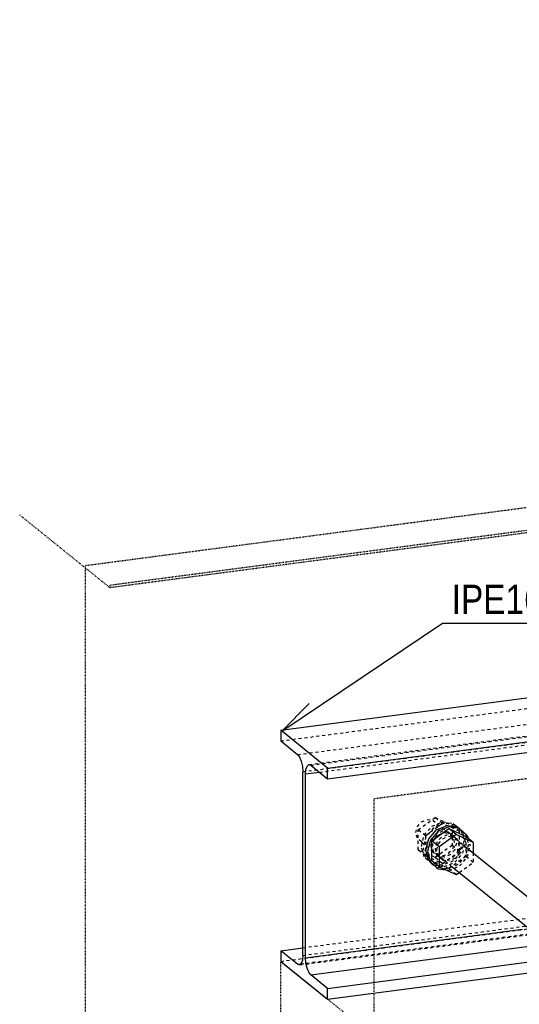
# Model space of a CAD drawing. Header units: millimetres. Extents: x 0 to 5940, y 0 to 2970.
# Tile 3 of 16: x 725 to 1052, y 1352 to 1997. Entities that reach past the tile are written whole.
import ezdxf

# ---------------------------------------------------------------- set-up
doc = ezdxf.new("R2010")
doc.units = ezdxf.units.MM
doc.linetypes.add('DXK_LINE_DOT2', pattern=[3.9198, 1.9599, -1.9599])
doc.linetypes.add('DXK_LINE_DOT4', pattern=[0.9408, 0.4704, -0.4704])
doc.styles.add('Arial Narrow', font='ARIALN.TTF', dxfattribs={"height": 0.2})

# ---------------------------------------------------------------- blocks, each defined once
blk = doc.blocks.new('Part-2667976-1315 - 1297')
at = {"color": 8, "linetype": 'DXK_LINE_DOT2'}
for p, q in [((985.23, 1468.7), (987.94, 1471.82)), ((987.94, 1471.82), (991.65, 1473.32)), ((991.65, 1473.32), (995.36, 1472.8)), ((995.36, 1472.8), (1014.47, 1457.4)), ((995.36, 1472.8), (998.08, 1470.39)), ((998.08, 1470.39), (999.07, 1466.74)), ((984.24, 1464.78), (985.23, 1468.7)), ((985.23, 1461.13), (984.24, 1464.78)), ((999.07, 1466.74), (998.08, 1462.82)), ((987.94, 1458.72), (985.23, 1461.13)), ((987.94, 1458.72), (1007.05, 1443.33)), ((991.65, 1458.2), (987.94, 1458.72)), ((995.36, 1459.7), (991.65, 1458.2)), ((998.08, 1462.82), (995.36, 1459.7)), ((1076.82, 1407.16), (1172.81, 1329.81)), ((1055.42, 1404.35), (1165.4, 1315.73))]:
    blk.add_line(p, q, dxfattribs=at)
at = {"color": 5, "linetype": 'Continuous'}
for p, q in [((1014.47, 1457.4), (1076.82, 1407.16)), ((1007.05, 1443.33), (1055.42, 1404.35)), ((1172.81, 1329.81), (1178.06, 1325.58)), ((1167.93, 1321.48), (1166.93, 1317.57)), ((1170.64, 1324.6), (1167.93, 1321.48)), ((1174.35, 1326.11), (1170.64, 1324.6)), ((1178.06, 1325.58), (1174.35, 1326.11)), ((1180.77, 1323.17), (1178.06, 1325.58)), ((1181.77, 1319.52), (1180.77, 1323.17)), ((1165.4, 1315.73), (1170.64, 1311.5)), ((1166.93, 1317.57), (1167.93, 1313.91)), ((1178.06, 1312.48), (1180.77, 1315.6)), ((1180.77, 1315.6), (1181.77, 1319.52)), ((1167.93, 1313.91), (1170.64, 1311.5)), ((1170.64, 1311.5), (1174.35, 1310.98)), ((1174.35, 1310.98), (1178.06, 1312.48))]:
    blk.add_line(p, q, dxfattribs=at)
blk = doc.blocks.new('Part-2667976-1309 - 1297')
at = {"color": 5, "linetype": 'Continuous'}
for p, q in [((895.75, 1531.77), (3306.43, 1848.87)), ((926.47, 1507.02), (3337.15, 1824.11)), ((926.47, 1500.02), (3337.15, 1817.12)), ((926.47, 1507.02), (895.75, 1531.77)), ((895.75, 1531.77), (895.75, 1524.77)), ((895.75, 1524.77), (906.8, 1515.87)), ((906.8, 1515.87), (908.09, 1514.18)), ((908.09, 1514.18), (909.19, 1511.46)), ((909.19, 1511.46), (909.92, 1508.11)), ((909.92, 1508.11), (910.17, 1504.64)), ((912.3, 1506.18), (913.03, 1508.36)), ((913.03, 1508.36), (914.13, 1509.32)), ((914.13, 1509.32), (915.42, 1508.93)), ((915.42, 1508.93), (926.47, 1500.02)), ((910.17, 1384.37), (910.17, 1504.64)), ((912.05, 1503.13), (912.3, 1506.18)), ((912.05, 1503.13), (921.13, 1504.33)), ((912.05, 1382.86), (912.05, 1503.13)), ((926.47, 1500.02), (926.47, 1507.02)), ((912.05, 1382.86), (1054.1, 1401.55)), ((895.75, 1387.48), (910.17, 1389.38)), ((906.8, 1378.58), (895.75, 1387.48)), ((895.75, 1387.48), (895.75, 1380.49)), ((915.42, 1371.64), (1061.88, 1390.9)), ((895.75, 1380.49), (926.47, 1355.74)), ((909.92, 1381.32), (909.19, 1379.15)), ((910.17, 1384.37), (909.92, 1381.32)), ((912.3, 1379.4), (912.05, 1382.86)), ((913.03, 1376.05), (912.3, 1379.4)), ((926.47, 1362.73), (1068.08, 1381.36)), ((906.8, 1378.58), (908.84, 1378.85)), ((908.09, 1378.19), (906.8, 1378.58)), ((909.19, 1379.15), (908.09, 1378.19)), ((914.13, 1373.32), (913.03, 1376.05)), ((915.42, 1371.64), (914.13, 1373.32)), ((926.47, 1355.74), (1068.52, 1374.42)), ((926.47, 1362.73), (915.42, 1371.64)), ((926.47, 1355.74), (926.47, 1362.73))]:
    blk.add_line(p, q, dxfattribs=at)
at = {"color": 8, "linetype": 'DXK_LINE_DOT2'}
for p, q in [((895.75, 1524.77), (3306.43, 1841.87)), ((906.8, 1515.87), (3317.48, 1832.97)), ((914.13, 1509.32), (3324.81, 1826.41)), ((915.42, 1508.93), (3326.1, 1826.02)), ((910.17, 1504.64), (3320.85, 1821.74)), ((921.13, 1504.33), (3322.72, 1820.23)), ((910.17, 1389.38), (3306.43, 1704.58)), ((910.17, 1384.37), (3320.85, 1701.47)), ((895.75, 1380.49), (3306.43, 1697.58)), ((908.09, 1378.19), (3318.77, 1695.28)), ((908.84, 1378.85), (3317.48, 1695.68))]:
    blk.add_line(p, q, dxfattribs=at)
blk = doc.blocks.new('Part-2667976-1320 - 1297')
at = {"color": 5, "linetype": 'Continuous'}
for p, q in [((992.72, 1460.7), (997.81, 1466.56)), ((998.93, 1465.66), (993.84, 1459.8)), ((997.81, 1466.56), (1004.76, 1469.38)), ((1005.89, 1468.47), (998.93, 1465.66)), ((1004.76, 1469.38), (1011.72, 1468.39)), ((1012.84, 1467.49), (1005.89, 1468.47)), ((1011.72, 1468.39), (1012.84, 1467.49)), ((1017.93, 1462.96), (1012.84, 1467.49)), ((1017.93, 1462.96), (1018.42, 1461.17)), ((990.86, 1453.37), (992.72, 1460.7)), ((993.84, 1459.8), (991.98, 1452.46)), ((992.72, 1446.52), (990.86, 1453.37)), ((991.98, 1452.46), (993.84, 1445.61)), ((997.81, 1442), (992.72, 1446.52)), ((993.84, 1445.61), (998.93, 1441.09)), ((997.81, 1442), (998.93, 1441.09)), ((998.93, 1441.09), (1003.94, 1440.38))]:
    blk.add_line(p, q, dxfattribs=at)
at = {"color": 8, "linetype": 'DXK_LINE_DOT2'}
for p, q in [((1004.76, 1463.23), (1000.82, 1461.64)), ((1008.71, 1462.67), (1004.76, 1463.23)), ((1011.72, 1468.39), (1016.81, 1463.87)), ((1016.81, 1463.87), (1018.67, 1457.02)), ((997.94, 1458.32), (996.88, 1454.16)), ((1000.82, 1461.64), (997.94, 1458.32)), ((998.01, 1453.25), (999.06, 1457.41)), ((999.06, 1457.41), (1001.95, 1460.73)), ((1001.95, 1460.73), (1005.89, 1462.33)), ((1005.89, 1462.33), (1009.83, 1461.77)), ((1008.71, 1462.67), (1009.83, 1461.77)), ((1011.59, 1460.11), (1008.71, 1462.67)), ((1009.83, 1461.77), (1012.71, 1459.21)), ((1012.65, 1456.23), (1011.59, 1460.11)), ((1012.71, 1459.21), (1013.77, 1455.33)), ((1018.67, 1457.02), (1016.81, 1449.69)), ((1018.42, 1461.17), (1019.8, 1456.12)), ((996.88, 1454.16), (997.94, 1450.28)), ((997.94, 1450.28), (1000.82, 1447.72)), ((999.06, 1449.37), (998.01, 1453.25)), ((1008.71, 1448.75), (1011.59, 1452.07)), ((1012.71, 1451.17), (1009.83, 1447.85)), ((1011.59, 1452.07), (1012.65, 1456.23)), ((1013.77, 1455.33), (1012.71, 1451.17)), ((1017.93, 1448.78), (1019.8, 1456.12)), ((999.06, 1449.37), (999.63, 1448.87)), ((999.63, 1448.87), (1001.95, 1446.81)), ((1000.82, 1447.72), (1001.95, 1446.81)), ((1000.82, 1447.72), (1004.76, 1447.16)), ((1001.95, 1446.81), (1005.89, 1446.25)), ((1004.76, 1447.16), (1008.71, 1448.75)), ((1011.72, 1443.83), (1004.76, 1441.01)), ((1009.83, 1447.85), (1005.89, 1446.25)), ((1016.81, 1449.69), (1011.72, 1443.83)), ((1012.84, 1442.92), (1017.93, 1448.78)), ((1004.76, 1441.01), (997.81, 1442)), ((1003.94, 1440.38), (1005.89, 1440.11)), ((1005.89, 1440.11), (1012.84, 1442.92))]:
    blk.add_line(p, q, dxfattribs=at)
blk = doc.blocks.new('Part-2667976-1321 - 1297')
at = {"color": 5, "linetype": 'Continuous'}
for p, q in [((994.76, 1459.38), (1005.89, 1467.39)), ((1010.76, 1463.47), (999.63, 1455.45)), ((1010.76, 1463.47), (1005.89, 1467.39)), ((1005.89, 1467.39), (1017.01, 1462.3)), ((1021.88, 1458.38), (1010.76, 1463.47)), ((999.63, 1455.45), (994.76, 1459.38)), ((994.76, 1446.27), (994.76, 1459.38)), ((1021.88, 1458.38), (1017.01, 1462.3)), ((1021.88, 1458.38), (1021.88, 1451.43)), ((999.63, 1455.45), (999.63, 1442.35)), ((999.63, 1442.35), (994.76, 1446.27)), ((999.63, 1442.35), (1010.76, 1437.26)), ((1010.76, 1437.26), (1012.77, 1438.71))]:
    blk.add_line(p, q, dxfattribs=at)
at = {"color": 8, "linetype": 'DXK_LINE_DOT2'}
for p, q in [((1017.01, 1462.3), (1017.01, 1449.2)), ((1021.88, 1451.43), (1021.88, 1445.28)), ((1005.89, 1441.19), (994.76, 1446.27)), ((1017.01, 1449.2), (1005.89, 1441.19)), ((1012.77, 1438.71), (1021.88, 1445.28)), ((1021.88, 1445.28), (1017.01, 1449.2)), ((1010.76, 1437.26), (1005.89, 1441.19))]:
    blk.add_line(p, q, dxfattribs=at)
blk = doc.blocks.new('Part-2667976-1322 - 1297')
at = {"color": 8, "linetype": 'DXK_LINE_DOT2'}
for p, q in [((994.81, 1468.98), (1001.77, 1471.79)), ((1002.89, 1470.89), (995.94, 1468.07)), ((1001.77, 1471.79), (1008.72, 1470.81)), ((1009.85, 1469.9), (1002.89, 1470.89)), ((1008.72, 1470.81), (1009.85, 1469.9)), ((1008.72, 1470.81), (1013.81, 1466.29)), ((1014.94, 1465.38), (1009.85, 1469.9)), ((987.86, 1455.78), (989.72, 1463.12)), ((989.72, 1463.12), (994.81, 1468.98)), ((995.94, 1468.07), (990.85, 1462.21)), ((997.83, 1464.05), (994.94, 1460.73)), ((996.07, 1459.82), (998.95, 1463.15)), ((1001.77, 1465.65), (997.83, 1464.05)), ((998.95, 1463.15), (1002.89, 1464.74)), ((1005.71, 1465.09), (1001.77, 1465.65)), ((1002.89, 1464.74), (1006.83, 1464.18)), ((1005.71, 1465.09), (1006.83, 1464.18)), ((1008.59, 1462.53), (1005.71, 1465.09)), ((1006.83, 1464.18), (1009.72, 1461.62)), ((1013.81, 1466.29), (1015.68, 1459.44)), ((1016.8, 1458.53), (1014.94, 1465.38)), ((990.85, 1462.21), (988.98, 1454.87)), ((994.94, 1460.73), (993.89, 1456.57)), ((993.89, 1456.57), (994.94, 1452.69)), ((995.01, 1455.67), (996.07, 1459.82)), ((1009.65, 1458.65), (1008.59, 1462.53)), ((1008.59, 1454.49), (1009.65, 1458.65)), ((1009.72, 1461.62), (1010.77, 1457.74)), ((1010.77, 1457.74), (1009.72, 1453.58)), ((1015.68, 1459.44), (1013.81, 1452.1)), ((1014.94, 1451.2), (1016.8, 1458.53)), ((989.72, 1448.93), (987.86, 1455.78)), ((988.98, 1454.87), (990.85, 1448.03)), ((994.94, 1452.69), (997.83, 1450.13)), ((996.07, 1451.79), (995.01, 1455.67)), ((998.95, 1449.23), (996.07, 1451.79)), ((997.83, 1450.13), (998.95, 1449.23)), ((997.83, 1450.13), (1001.77, 1449.57)), ((1001.77, 1449.57), (1005.71, 1451.17)), ((1006.83, 1450.26), (1002.89, 1448.67)), ((1005.71, 1451.17), (1008.59, 1454.49)), ((1009.72, 1453.58), (1006.83, 1450.26)), ((1013.81, 1452.1), (1008.72, 1446.24)), ((1009.85, 1445.34), (1014.94, 1451.2)), ((994.81, 1444.41), (989.72, 1448.93)), ((990.85, 1448.03), (995.94, 1443.51)), ((994.81, 1444.41), (995.94, 1443.51)), ((1001.77, 1443.43), (994.81, 1444.41)), ((1002.89, 1448.67), (998.95, 1449.23)), ((1008.72, 1446.24), (1001.77, 1443.43)), ((1002.89, 1442.52), (1009.85, 1445.34)), ((995.94, 1443.51), (1002.89, 1442.52))]:
    blk.add_line(p, q, dxfattribs=at)
blk = doc.blocks.new('Part-2667976-1323 - 1297')
at = {"color": 8, "linetype": 'DXK_LINE_DOT2'}
for p, q in [((985.77, 1466.62), (996.9, 1474.64)), ((1001.77, 1470.71), (990.64, 1462.7)), ((1001.77, 1470.71), (996.9, 1474.64)), ((996.9, 1474.64), (1008.02, 1469.55)), ((1012.89, 1465.62), (1001.77, 1470.71)), ((1012.89, 1465.62), (1008.02, 1469.55)), ((1008.02, 1469.55), (1008.02, 1456.45)), ((990.64, 1462.7), (985.77, 1466.62)), ((985.77, 1453.52), (985.77, 1466.62)), ((1012.89, 1452.52), (1012.89, 1465.62)), ((990.64, 1462.7), (990.64, 1449.6)), ((990.64, 1449.6), (985.77, 1453.52)), ((996.9, 1448.43), (985.77, 1453.52)), ((1008.02, 1456.45), (996.9, 1448.43)), ((1001.77, 1444.51), (1012.89, 1452.52)), ((1012.89, 1452.52), (1008.02, 1456.45)), ((990.64, 1449.6), (1001.77, 1444.51)), ((1001.77, 1444.51), (996.9, 1448.43))]:
    blk.add_line(p, q, dxfattribs=at)
blk = doc.blocks.new('Part-2667976-2640 - 1297')
at = {"color": 4, "linetype": 'DXK_LINE_DOT4'}
blk.add_line((3515.13, 1984.31), (783.88, 1625.05), dxfattribs=at)
at = {"color": 6, "linetype": 'DXK_LINE_DOT4'}
for p, q in [((3501.22, 1984.02), (783.88, 1626.59)), ((783.88, 1625.05), (724.77, 1672.68)), ((783.88, 1626.59), (783.88, 1625.05))]:
    blk.add_line(p, q, dxfattribs=at)
blk = doc.blocks.new('Part-2667976-2642 - 1297')
at = {"color": 6, "linetype": 'DXK_LINE_DOT4'}
for p, q in [((3485.3, 1996.85), (767.96, 1639.42)), ((957.02, 1487.07), (3674.37, 1844.5)), ((767.96, 1080.02), (767.96, 1639.42)), ((957.02, 927.67), (957.02, 1487.07))]:
    blk.add_line(p, q, dxfattribs=at)
blk = doc.blocks.new('Part-2667976-2643 - 1297')
at = {"color": 4, "linetype": 'DXK_LINE_DOT4'}
for p, q in [((895.75, 1191.38), (895.75, 1380.49)), ((1084.82, 1228.14), (895.75, 1380.49)), ((1084.82, 1228.14), (1316.61, 1258.63)), ((1316.61, 1069.52), (1316.61, 1258.63)), ((1084.82, 1039.03), (1316.61, 1069.52))]:
    blk.add_line(p, q, dxfattribs=at)
blk = doc.blocks.new('Mark-2667976-2732 - 1297')
at = {"color": 7, "linetype": 'Continuous'}
for p, q in [((896.41, 1531.22), (1001.75, 1601.93)), ((1001.75, 1601.93), (1085.63, 1601.93)), ((896.41, 1531.22), (914.38, 1549.31))]:
    blk.add_line(p, q, dxfattribs=at)
at = {"color": 0}
blk.add_wipeout([(1079.63, 1607.93), (1079.63, 1627.93), (1007.75, 1627.93), (1007.75, 1607.93)], dxfattribs=at)
blk.add_wipeout([(1079.63, 1607.93), (1079.63, 1627.93), (1007.75, 1627.93), (1007.75, 1607.93)], dxfattribs=at)
at = {"color": 7, "style": 'Arial Narrow'}
blk.add_text('IPE160', height=19.089, dxfattribs=at).set_placement((1007.75, 1607.93))

msp = doc.modelspace()

# ---------------------------------------------------------------- block references
for name in ['Part-2667976-2640 - 1297', 'Part-2667976-2642 - 1297', 'Part-2667976-1309 - 1297', 'Part-2667976-1315 - 1297', 'Part-2667976-1323 - 1297', 'Part-2667976-1322 - 1297', 'Part-2667976-1320 - 1297', 'Part-2667976-1321 - 1297', 'Part-2667976-2643 - 1297']:
    msp.add_blockref(name, (0, 0))

# ---------------------------------------------------------------- next in the draw order: block references
msp.add_blockref('Mark-2667976-2732 - 1297', (0, 0))

doc.saveas('drawing.dxf')
